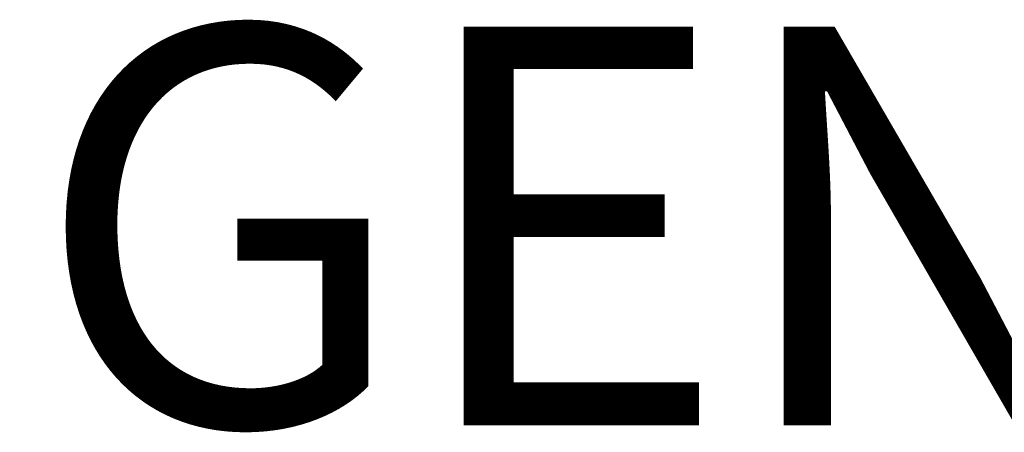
# Model space of a CAD drawing. Header units: metres. Extents: x 10441 to 19716, y -6570 to 1447.
# Tile 133 of 136: x 19148 to 19222, y -3181 to -3150. Entities that reach past the tile are written whole.
import ezdxf

# ---------------------------------------------------------------- set-up
doc = ezdxf.new("R2010")
doc.units = ezdxf.units.M
doc.header["$MEASUREMENT"] = 0
doc.layers.add('EB_opis', color=7, linetype='Continuous')
doc.styles.add('ARIAL', font='arial.ttf')

msp = doc.modelspace()

# ---------------------------------------------------------------- texts
at = {"layer": 'EB_opis', "linetype": 'Continuous', "insert": (19102.86126882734, -3150.758255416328), "char_height": 30, "attachment_point": 1, "style": 'ARIAL'}
msp.add_mtext_dynamic_manual_height_columns('LEGENDA', width=484.3484702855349, gutter_width=1, heights=[0], dxfattribs=at)

doc.saveas('drawing.dxf')
